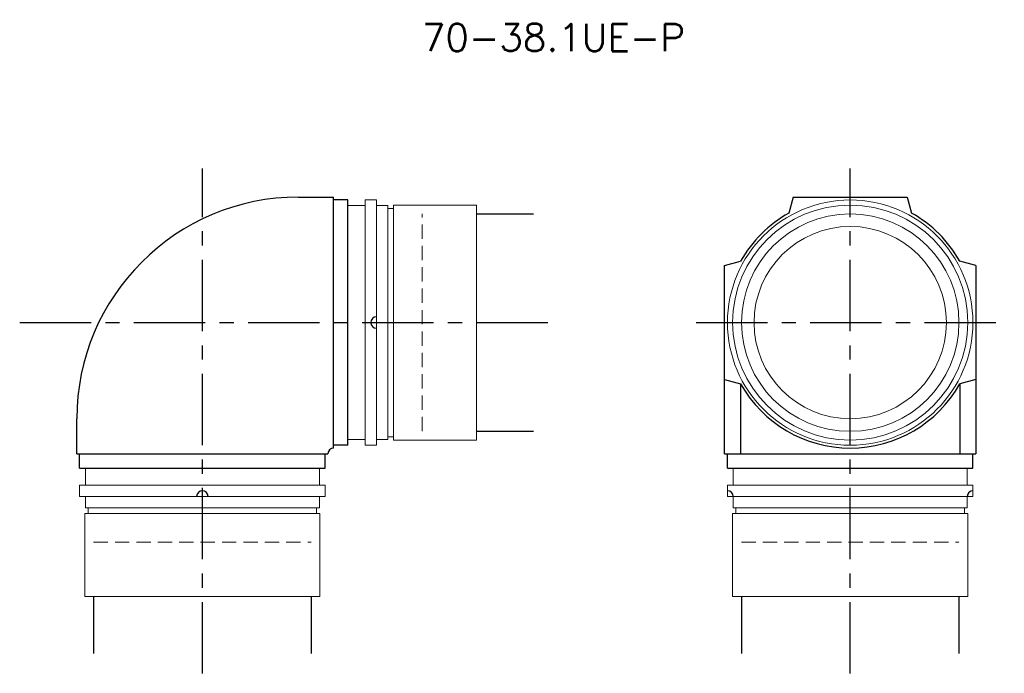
# Model space of a CAD drawing. Extents: x 271 to 444, y 72 to 187.
import ezdxf
from ezdxf.enums import TextEntityAlignment as Align

# ---------------------------------------------------------------- set-up
doc = ezdxf.new("R2010")
doc.units = 0
doc.header["$LTSCALE"] = 10
doc.linetypes.add('CENTER', pattern=[2, 1.25, -0.25, 0.25, -0.25])
doc.linetypes.add('HIDDEN', pattern=[0.375, 0.25, -0.125])
doc.layers.get('0').update_dxf_attribs({"linetype": 'CONTINUOUS'})
for name, color, linetype in [('HOJO', 4, 'CONTINUOUS'), ('L-CENTER', 1, 'CENTER'), ('L-HIDDEN', 3, 'HIDDEN')]:
    doc.layers.add(name, color=color, linetype=linetype)
doc.styles.add('BIGFONT', font='txt', dxfattribs={"bigfont": 'bigfont'})

msp = doc.modelspace()

# ---------------------------------------------------------------- linework, layer by layer
for p, q in [((320.24, 155.93), (326.39, 155.93)), ((326.39, 111.93), (326.39, 155.93)), ((328.89, 155.43), (326.39, 155.43)), ((328.89, 112.43), (328.89, 155.43)), ((406.89, 155.93), (406.13, 153.13)), ((406.89, 155.93), (426.89, 155.93)), ((426.89, 155.93), (427.64, 153.13)), ((394.89, 143.93), (397.69, 144.68)), ((394.89, 110.93), (394.89, 143.93)), ((438.89, 143.93), (436.08, 144.68)), ((438.89, 143.93), (438.89, 110.93)), ((394.89, 123.93), (397.69, 123.18)), ((397.69, 123.18), (397.69, 110.93)), ((438.89, 123.93), (436.08, 123.18)), ((436.08, 123.18), (436.08, 110.93)), ((281.39, 110.93), (281.39, 117.08)), ((326.39, 111.93), (326.39, 112.43)), ((328.89, 112.43), (326.39, 112.43)), ((281.39, 110.93), (325.39, 110.93)), ((281.89, 108.43), (281.89, 110.93)), ((324.89, 108.43), (324.89, 110.93)), ((394.89, 110.93), (438.89, 110.93)), ((395.39, 108.43), (395.39, 110.93)), ((438.39, 108.43), (438.39, 110.93)), ((281.89, 108.43), (324.89, 108.43)), ((395.39, 108.43), (438.39, 108.43))]:
    msp.add_line(p, q)
at = {"lineweight": 0}
for p, q in [((333.89, 155.43), (331.89, 155.43)), ((331.89, 112.43), (331.89, 155.43)), ((333.89, 112.43), (333.89, 155.43)), ((331.89, 154.43), (328.89, 154.43)), ((335.89, 154.43), (333.89, 154.43)), ((335.89, 113.43), (335.89, 154.43)), ((336.89, 153.96), (335.89, 153.96)), ((351.39, 154.53), (336.89, 154.53)), ((336.89, 113.33), (336.89, 154.53)), ((351.39, 113.33), (351.39, 154.53)), ((335.89, 113.91), (336.89, 113.91)), ((328.89, 113.43), (331.89, 113.43)), ((331.89, 112.43), (333.89, 112.43)), ((333.89, 113.43), (335.89, 113.43)), ((336.89, 113.33), (351.39, 113.33)), ((282.89, 108.43), (282.89, 105.43)), ((323.89, 105.43), (323.89, 108.43)), ((396.39, 108.43), (396.39, 105.43)), ((437.39, 105.43), (437.39, 108.43)), ((281.89, 105.43), (324.89, 105.43)), ((281.89, 105.43), (281.89, 103.43)), ((324.89, 103.43), (324.89, 105.43)), ((395.39, 105.43), (438.39, 105.43)), ((395.39, 105.43), (395.39, 103.43)), ((438.39, 103.43), (438.39, 105.43)), ((281.89, 103.43), (324.89, 103.43)), ((282.89, 103.43), (282.89, 101.43)), ((323.89, 101.43), (323.89, 103.43)), ((395.39, 103.43), (438.39, 103.43)), ((396.39, 103.43), (396.39, 101.43)), ((437.39, 101.43), (437.39, 103.43)), ((282.79, 100.43), (323.99, 100.43)), ((282.79, 100.43), (282.79, 85.93)), ((282.89, 101.43), (323.89, 101.43)), ((283.36, 101.43), (283.36, 100.43)), ((323.41, 100.43), (323.41, 101.43)), ((323.99, 85.93), (323.99, 100.43)), ((396.29, 100.43), (437.49, 100.43)), ((396.29, 100.43), (396.29, 85.93)), ((396.39, 101.43), (437.39, 101.43)), ((396.86, 101.43), (396.86, 100.43)), ((436.91, 100.43), (436.91, 101.43)), ((437.49, 85.93), (437.49, 100.43)), ((282.79, 85.93), (323.99, 85.93)), ((396.29, 85.93), (437.49, 85.93))]:
    msp.add_line(p, q, dxfattribs=at)
for radius in [21.5, 20.6, 19.05, 16.85]:
    msp.add_circle((416.89, 133.93), radius, dxfattribs=at)
for centre, radius, start, end in [((320.24, 117.08), 38.85, 90, 180), ((416.89, 133.93), 22, 119.2569, 150.7431), ((416.89, 133.93), 22, 29.2569, 60.7431), ((333.89, 133.93), 1, 90, 270), ((416.89, 133.93), 22, 209.2569, 330.7431), ((326.39, 110.93), 1, 90, 180), ((303.39, 103.43), 1, 0, 180), ((395.39, 103.43), 1, 0, 90), ((438.39, 103.43), 1, 90, 180)]:
    msp.add_arc(centre, radius, start, end)
at = {"layer": 'HOJO'}
for p, q in [((351.39, 152.98), (361.39, 152.98)), ((351.39, 114.88), (361.39, 114.88)), ((284.34, 85.93), (284.34, 75.93)), ((322.44, 85.93), (322.44, 75.93)), ((397.84, 85.93), (397.84, 75.93)), ((435.94, 85.93), (435.94, 75.93))]:
    msp.add_line(p, q, dxfattribs=at)
at = {"layer": 'L-CENTER'}
for p, q in [((303.39, 72.43), (303.39, 160.93)), ((416.89, 72.43), (416.89, 160.93)), ((271.39, 133.93), (364.89, 133.93)), ((389.89, 133.93), (443.89, 133.93))]:
    msp.add_line(p, q, dxfattribs=at)
at = {"layer": 'L-HIDDEN', "lineweight": 0}
for p, q in [((341.89, 114.88), (341.89, 152.98)), ((284.34, 95.43), (322.44, 95.43)), ((397.84, 95.43), (435.94, 95.43))]:
    msp.add_line(p, q, dxfattribs=at)

# ---------------------------------------------------------------- texts
at = {"layer": 'HOJO', "style": 'BIGFONT'}
msp.add_text('70-38.1UE-P', height=4.8, dxfattribs=at).set_placement((364.89, 183.93), align=Align.MIDDLE)

doc.saveas('drawing.dxf')
